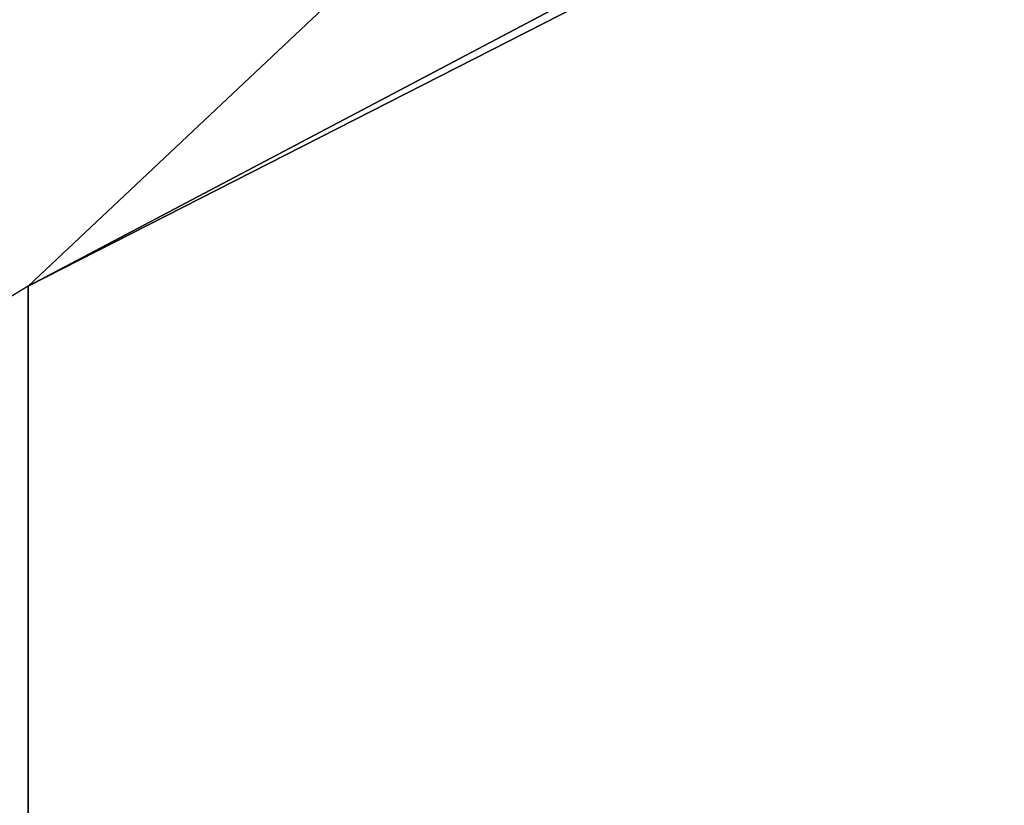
# Model space of a CAD drawing. Header units: millimetres. Extents: x 0 to 160, y 0 to 226.
# Tile 210 of 256: x 67.7212 to 67.7833, y 135.542 to 135.5916. Entities that reach past the tile are written whole.
import ezdxf

# ---------------------------------------------------------------- set-up
doc = ezdxf.new("R2010")
doc.units = ezdxf.units.MM
doc.header["$LTSCALE"] = 25.4
doc.layers.get('0').update_dxf_attribs({"true_color": 0xff5454})

# ---------------------------------------------------------------- blocks, each defined once
blk = doc.blocks.new('AMALFI-9155-9154.STL')
at = {"color": 250, "true_color": 0x262626}
mesh = blk.add_polyface(dxfattribs=at)
corners = [(-5.396664, 168.501663, 135.704956), (-7.071283, 167.617447, 135.497375), (-5.456111, 168.441772, 135.194244), (-7.00282, 167.681931, 136.006409)]
mesh.append_faces([[corners[k] for k in face] for face in [(0, 1, 2), (1, 0, 3)]], dxfattribs={"vtx0": -1, "color": 250})
mesh = blk.add_polyface(dxfattribs=at)
corners = [(-5.456111, 168.441772, 135.194244), (-7.071283, 166.236862, 131.743179), (-3.778445, 167.767075, 131.180466)]
mesh.append_faces([[corners[k] for k in face] for face in [(0, 1, 2)]], dxfattribs={"color": 250})
mesh = blk.add_polyface(dxfattribs=at)
corners = [(-7.071283, 167.617447, 135.497375), (-7.071283, 166.236862, 131.743179), (-5.456111, 168.441772, 135.194244)]
mesh.append_faces([[corners[k] for k in face] for face in [(0, 1, 2)]], dxfattribs={"color": 250})
mesh = blk.add_polyface(dxfattribs=at)
corners = [(-8.614483, 166.679489, 135.8423), (-7.071283, 166.236862, 131.743179), (-7.071283, 167.617447, 135.497375)]
mesh.append_faces([[corners[k] for k in face] for face in [(0, 1, 2)]], dxfattribs={"color": 250})

msp = doc.modelspace()

# ---------------------------------------------------------------- block references
at = {"color": 0}
msp.add_blockref('AMALFI-9155-9154.STL', (74.792984, -32.042698, -3.123284), dxfattribs=at)

doc.saveas('drawing.dxf')
